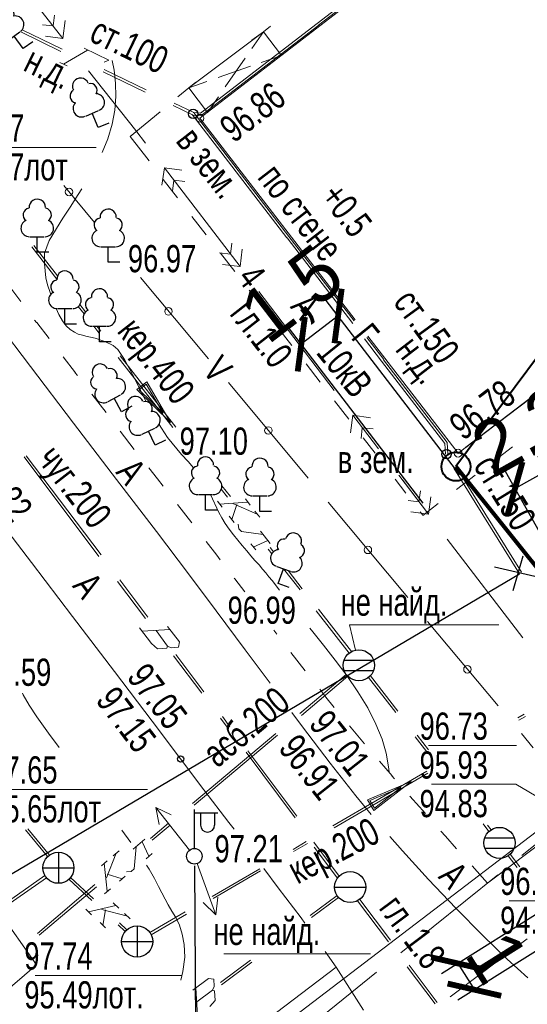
# Model space of a CAD drawing. Extents: x 471 to 2200, y -626 to -216.
# Tile 4 of 11: x 552 to 584, y -392 to -329. Entities that reach past the tile are written whole.
import ezdxf

# ---------------------------------------------------------------- set-up
doc = ezdxf.new("R2010")
doc.units = 0
doc.header["$MEASUREMENT"] = 0
doc.linetypes.add('CONTI', pattern=[0])
for name, color, linetype in [('G', 5, 'Continuous'), ('GORIZDEFAULT', 32, 'CONTI'), ('LAYER1', 7, 'Continuous'), ('NAD_MDEFAULT', 7, 'CONTI'), ('PI_OTDEFAULT', 172, 'CONTI'), ('PI_STDEFAULT', 6, 'CONTI'), ('SIT_LDEFAULT', 7, 'CONTI'), ('USLZNDEFAULT', 7, 'CONTI')]:
    doc.layers.add(name, color=color, linetype=linetype)
doc.styles.add('SHRFT', font='TXT', dxfattribs={"width": 0.75})
doc.dimstyles.new('111', dxfattribs={"dimtxt": 3.5, "dimasz": 2.5, "dimexe": 1.25, "dimexo": 0.625, "dimtad": 1, "dimtoh": 1, "dimdec": 1, "dimlfac": 0.5, "dimrnd": 0.1, "dimdsep": 46, "dimlunit": 6, "dimtxsty": 'Standard', "dimblk": 'ARCHTICK', "dimcen": 2.5, "dimadec": 0, "dimazin": 0, "dimtfac": 1, "dimtdec": 1, "dimtmove": 0, "dimatfit": 3, "dimfxl": 1, "dimtolj": 1, "dimtzin": 0, "dimarcsym": 0})

# ---------------------------------------------------------------- blocks, each defined once
blk = doc.blocks.new('BL_50')
at = {"color": 0}
for p, q in [((0, 1), (0, -1)), ((-1, 0), (1, 0))]:
    blk.add_line(p, q, dxfattribs=at)
blk.add_circle((0, 0), 1, dxfattribs=at)
blk = doc.blocks.new('BL_33')
at = {"color": 0}
for p, q in [((0, 0.5), (0, 3)), ((0, 2.8), (1.5, 2.8)), ((0.4, 2.8), (0.4, 2)), ((1.3, 2.8), (1.3, 2))]:
    blk.add_line(p, q, dxfattribs=at)
for radius in [0.5, 0]:
    blk.add_circle((0, 0), radius, dxfattribs=at)
blk.add_arc((0.85, 2), 0.45, 180, 0, dxfattribs=at)
blk = doc.blocks.new('BL_51')
at = {"color": 0}
for p, q in [((-0.94, 0.33), (0.94, 0.33)), ((-0.94, -0.33), (0.94, -0.33))]:
    blk.add_line(p, q, dxfattribs=at)
blk.add_circle((0, 0), 1, dxfattribs=at)
blk = doc.blocks.new('BL_118')
at = {"color": 0}
blk.add_circle((0, 0), 0.2, dxfattribs=at)
blk = doc.blocks.new('BL_104')
at = {"color": 0}
for p, q in [((-0.45, 1), (0.45, 1)), ((0, 0), (0, 1)), ((0.75, 0), (0, 0))]:
    blk.add_line(p, q, dxfattribs=at)
for centre, radius, start, end in [((0, 2.9), 0.52, 358, 185), ((-0.47, 2.4), 0.44, 100, 235), ((0.47, 2.4), 0.44, 305, 80), ((-0.5, 1.55), 0.55, 115, 270), ((0.5, 1.55), 0.55, 270, 65)]:
    blk.add_arc(centre, radius, start, end, dxfattribs=at)
blk = doc.blocks.new('BL_160')
at = {"color": 0}
blk.add_circle((0, 0), 0.3, dxfattribs=at)
blk = doc.blocks.new('BL_49')
at = {"color": 0}
blk.add_line((-1, 0), (1, 0), dxfattribs=at)
blk.add_circle((0, 0), 1, dxfattribs=at)
blk = doc.blocks.new('_ArchTick')
at = {"layer": 'LAYER1', "color": 0, "const_width": 0.15}
blk.add_lwpolyline([(-0.5, -0.5), (0.5, 0.5)], dxfattribs=at)
blk = doc.blocks.new('*D41')
at = {"layer": 'Defpoints', "color": 0, "linetype": 'Continuous'}
for p in [(593.976, -380.918), (595.036, -382.605), (581.003, -391.42)]:
    blk.add_point(p, dxfattribs=at)
at = {"layer": 'G', "color": 0, "linetype": 'Continuous', "lineweight": -2}
for p, q in [((593.447, -381.25), (578.885, -390.397)), ((594.507, -382.938), (579.945, -392.085)), ((579.943, -389.732), (581.003, -391.42))]:
    blk.add_line(p, q, dxfattribs=at)
at = {"layer": 'G', "color": 0, "linetype": 'Continuous', "lineweight": -2, "xscale": 2.5, "yscale": 2.5, "zscale": 2.5}
for p, rotation in [((579.943, -389.732), 122.133785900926), ((581.003, -391.42), 302.133785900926)]:
    blk.add_blockref('_ArchTick', p, dxfattribs=dict(at, rotation=rotation))
at = {"layer": 'G', "color": 0, "linetype": 'Continuous', "lineweight": 30, "insert": (582.485, -389.313), "char_height": 3.5, "attachment_point": 5, "rotation": 302.13379}
blk.add_mtext('\\A1;1', dxfattribs=at)
blk = doc.blocks.new('*D42')
at = {"layer": 'Defpoints', "color": 0, "linetype": 'Continuous'}
for p in [(583.617, -359.182), (593.895, -368.14), (589.888, -370.383)]:
    blk.add_point(p, dxfattribs=at)
at = {"layer": 'G', "color": 0, "linetype": 'Continuous', "lineweight": -2}
for p, q in [((593.59, -367.595), (587.014, -355.848)), ((587.625, -356.939), (583.617, -359.182)), ((589.582, -369.838), (583.006, -358.091))]:
    blk.add_line(p, q, dxfattribs=at)
at = {"layer": 'G', "color": 0, "linetype": 'Continuous', "lineweight": -2, "xscale": 2.5, "yscale": 2.5, "zscale": 2.5}
for p, rotation in [((587.625, -356.939), 29.24081168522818), ((583.617, -359.182), 209.2408116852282)]:
    blk.add_blockref('_ArchTick', p, dxfattribs=dict(at, rotation=rotation))
at = {"layer": 'G', "color": 0, "linetype": 'Continuous', "lineweight": 30, "insert": (584.318, -355.734), "char_height": 3.5, "attachment_point": 5, "rotation": 29.24081}
blk.add_mtext('\\A1;2,3', dxfattribs=at)
blk = doc.blocks.new('*D43')
at = {"layer": 'Defpoints', "color": 0, "linetype": 'Continuous'}
for p in [(569.871, -349.912), (580.45, -358.804), (578.083, -360.619)]:
    blk.add_point(p, dxfattribs=at)
at = {"layer": 'G', "color": 0, "linetype": 'Continuous', "lineweight": -2}
for p, q in [((580.07, -358.308), (571.478, -347.104)), ((572.239, -348.096), (569.871, -349.912)), ((577.702, -360.123), (569.11, -348.92))]:
    blk.add_line(p, q, dxfattribs=at)
at = {"layer": 'G', "color": 0, "linetype": 'Continuous', "lineweight": -2, "xscale": 2.5, "yscale": 2.5, "zscale": 2.5}
for p, rotation in [((572.239, -348.096), 37.48490399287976), ((569.871, -349.912), 217.4849039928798)]:
    blk.add_blockref('_ArchTick', p, dxfattribs=dict(at, rotation=rotation))
at = {"layer": 'G', "color": 0, "linetype": 'Continuous', "lineweight": 30, "insert": (569.432, -346.888), "char_height": 3.5, "attachment_point": 5, "rotation": 37.4849}
blk.add_mtext('\\A1;1,5', dxfattribs=at)
blk = doc.blocks.new('*D44')
at = {"layer": 'Defpoints', "color": 0, "linetype": 'Continuous'}
for p in [(562.995, -382.84), (595.036, -382.605), (563.149, -403.873)]:
    blk.add_point(p, dxfattribs=at)
at = {"layer": 'G', "color": 0, "linetype": 'Continuous', "lineweight": -2}
for p, q in [((563, -383.465), (563.158, -405.123)), ((595.041, -383.23), (595.199, -404.889)), ((595.19, -403.639), (563.149, -403.873))]:
    blk.add_line(p, q, dxfattribs=at)
at = {"layer": 'G', "color": 0, "linetype": 'Continuous', "lineweight": -2, "xscale": 2.5, "yscale": 2.5, "zscale": 2.5}
for p, rotation in [((563.149, -403.873), 180.4191801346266), ((595.19, -403.639), 0.4191801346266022)]:
    blk.add_blockref('_ArchTick', p, dxfattribs=dict(at, rotation=rotation))
at = {"layer": 'G', "color": 0, "linetype": 'Continuous', "lineweight": 30, "insert": (579.152, -401.381), "char_height": 3.5, "attachment_point": 5, "rotation": 0.41918}
blk.add_mtext('\\A1;16', dxfattribs=at)
blk = doc.blocks.new('*D46')
at = {"layer": 'Defpoints', "color": 0, "linetype": 'Continuous'}
for p in [(595.036, -382.605), (622.916, -403.078), (573.606, -411.789)]:
    blk.add_point(p, dxfattribs=at)
at = {"layer": 'G', "color": 0, "linetype": 'Continuous', "lineweight": -2}
for p, q in [((595.54, -382.975), (623.924, -403.818)), ((601.486, -432.262), (622.916, -403.078)), ((574.11, -412.159), (602.494, -433.002))]:
    blk.add_line(p, q, dxfattribs=at)
at = {"layer": 'G', "color": 0, "linetype": 'Continuous', "lineweight": -2, "xscale": 2.5, "yscale": 2.5, "zscale": 2.5}
for p, rotation in [((622.916, -403.078), 53.70923580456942), ((601.486, -432.262), 233.7092358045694)]:
    blk.add_blockref('_ArchTick', p, dxfattribs=dict(at, rotation=rotation))
at = {"layer": 'G', "color": 0, "linetype": 'Continuous', "lineweight": 30, "insert": (610.052, -416.092), "char_height": 3.5, "attachment_point": 5, "rotation": 53.70924}
blk.add_mtext('\\A1;18,1', dxfattribs=at)
blk = doc.blocks.new('*D47')
at = {"layer": 'Defpoints', "color": 0, "linetype": 'Continuous'}
for p in [(601.036, -340.809), (579.955, -356.92), (598.045, -380.59)]:
    blk.add_point(p, dxfattribs=at)
at = {"layer": 'G', "color": 0, "linetype": 'Continuous', "lineweight": -2}
for p, q in [((580.452, -356.54), (602.029, -340.05)), ((619.126, -364.48), (601.036, -340.809)), ((598.541, -380.211), (620.119, -363.721))]:
    blk.add_line(p, q, dxfattribs=at)
at = {"layer": 'G', "color": 0, "linetype": 'Continuous', "lineweight": -2, "xscale": 2.5, "yscale": 2.5, "zscale": 2.5}
for p, rotation in [((601.036, -340.809), 127.387962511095), ((619.126, -364.48), 307.387962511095)]:
    blk.add_blockref('_ArchTick', p, dxfattribs=dict(at, rotation=rotation))
at = {"layer": 'G', "color": 0, "linetype": 'Continuous', "lineweight": 30, "insert": (612.2, -351.025), "char_height": 3.5, "attachment_point": 5, "rotation": 307.38796}
blk.add_mtext('\\A1;14,9', dxfattribs=at)

msp = doc.modelspace()

# ---------------------------------------------------------------- linework, layer by layer
at = {"color": 34, "lineweight": 0}
for p, q in [((559.3, -352.83), (559.93, -352.337)), ((559.448, -352.841), (559.905, -352.484)), ((559.905, -352.484), (560.994, -354.349)), ((559.93, -352.337), (561.462, -354.948)), ((561.462, -354.948), (559.3, -352.83)), ((560.994, -354.349), (559.448, -352.841)), ((574.137, -379.202), (576.932, -378.041)), ((574.137, -379.202), (576.233, -378.331)), ((574.278, -379.247), (576.275, -378.423)), ((576.932, -378.041), (574.538, -379.893)), ((576.275, -378.423), (574.57, -379.748)), ((574.538, -379.893), (574.137, -379.202)), ((574.57, -379.748), (574.278, -379.247))]:
    msp.add_line(p, q, dxfattribs=at)
at = {"layer": 'G', "linetype": 'Continuous', "lineweight": 40}
msp.add_line((610.911, -315.898), (579.815, -357.78), dxfattribs=at)
at = {"layer": 'G', "linetype": 'Continuous', "lineweight": 80}
msp.add_line((579.815, -357.78), (598.045, -380.59), dxfattribs=at)
at = {"layer": 'G', "linetype": 'Continuous'}
for p, q in [((583.503, -365.755), (584.139, -363.523)), ((528.591, -397.36), (583.895, -364.68)), ((582.293, -364.237), (585.163, -364.884))]:
    msp.add_line(p, q, dxfattribs=at)
at = {"layer": 'G', "linetype": 'Continuous', "lineweight": 40}
msp.add_circle((579.815, -357.78), 0.927, dxfattribs=at)
at = {"layer": 'GORIZDEFAULT', "color": 32, "lineweight": 0}
for points in [[(557.066, -337.575), (557.435, -336.7), (557.715, -335.76), (557.875, -334.86), (557.955, -333.98), (557.915, -333.12), (557.835, -332.28), (557.718, -331.677)], [(553.758, -346.712), (553.715, -346.58), (553.555, -346.1), (553.435, -345.64), (553.352, -344.733), (553.366, -344.06), (553.652, -343.239), (554.535, -341.8), (555.015, -341.1), (555.535, -340.28), (555.76, -339.921)], [(559.891, -353.596), (559.575, -352.98), (559.195, -352.18), (558.503, -350.889), (558.075, -350.248), (557.784, -349.995), (557.231, -349.729), (556.608, -349.522), (556.015, -349.4), (555.795, -349.34), (555.535, -349.26), (555.295, -349.14), (555.015, -348.96), (554.755, -348.72), (554.515, -348.4), (554.275, -348), (554.1, -347.615)], [(562.951, -357.853), (562.595, -357.46), (562.175, -357), (561.275, -355.9), (560.875, -355.32), (560.725, -355.067)], [(568.48, -365.72), (567.995, -365.1), (567.795, -364.86), (567.595, -364.62), (567.375, -364.38), (567.155, -364.1), (566.895, -363.82), (566.635, -363.52), (566.375, -363.2), (566.075, -362.86), (565.795, -362.52), (565.515, -362.16), (565.235, -361.8), (564.975, -361.44), (564.755, -361.08), (564.575, -360.74), (564.044, -359.58)], [(575.515, -377.42), (575.475, -377.08), (575.335, -376.22), (575.075, -375.3), (574.675, -374.34), (574.155, -373.3), (573.515, -372.26), (572.795, -371.22), (572.055, -370.22), (571.295, -369.26), (570.615, -368.4), (570.419, -368.165)], [(554.295, -375.852), (553.615, -374.92), (552.875, -373.88), (552.375, -373.12), (551.995, -372.46), (551.946, -372.361)], [(558.921, -381.951), (558.342, -381.158)], [(562.136, -390.817), (562.255, -390.26), (562.375, -389.32), (562.335, -388.52), (562.215, -387.84), (562.035, -387.28), (561.795, -386.78), (561.555, -386.36), (561.315, -385.96), (561.115, -385.6), (560.915, -385.2), (560.695, -384.78), (560.435, -384.28), (560.095, -383.68), (559.929, -383.42)]]:
    msp.add_lwpolyline(points, dxfattribs=at)
at = {"layer": 'NAD_MDEFAULT', "color": 7, "lineweight": 0}
for p, q in [((548.446, -337.255), (556.675, -337.255)), ((573.351, -369.585), (572.974, -367.948)), ((572.974, -367.948), (582.584, -367.948)), ((578.059, -375.721), (583.708, -375.721)), ((550.444, -378.537), (559.986, -378.537)), ((578.25, -378.201), (583.676, -378.201)), ((583.676, -378.201), (586.297, -379.767)), ((583.23, -385.702), (592.861, -385.702)), ((564.89, -389.12), (574.318, -389.12)), ((552.755, -390.501), (562.155, -390.501))]:
    msp.add_line(p, q, dxfattribs=at)
at = {"layer": 'PI_STDEFAULT', "color": 7, "lineweight": 0}
for centre in [(563.355, -335.38), (579.955, -356.92)]:
    msp.add_circle(centre, 0.25, dxfattribs=at)
for p in [(563.355, -335.38), (579.955, -356.92)]:
    msp.add_point(p, dxfattribs=at)
at = {"layer": 'SIT_LDEFAULT', "color": 7, "lineweight": 0}
for p, q in [((552.005, -327.03), (554.542, -330.243)), ((570.895, -329.28), (573.555, -327.231)), ((570.975, -329.4), (573.656, -327.34)), ((563.355, -335.38), (573.69, -327.414)), ((553.922, -329.443), (554.002, -328.743)), ((554.682, -329.103), (554.542, -330.243)), ((551.828, -329.834), (554.415, -331.08)), ((551.915, -329.698), (554.495, -330.94)), ((553.222, -329.363), (553.922, -329.443)), ((562.635, -333.42), (567.435, -329.82)), ((563.395, -335.06), (570.895, -329.28)), ((563.435, -335.2), (570.995, -329.4)), ((566.684, -330.905), (567.435, -329.82)), ((567.435, -329.82), (566.695, -330.36)), ((567.895, -329.46), (567.435, -329.82)), ((567.435, -329.82), (568.595, -331.34)), ((554.542, -330.243), (553.422, -330.103)), ((556.135, -331), (554.575, -331.9)), ((555.915, -330.88), (557.495, -331.64)), ((557.495, -331.64), (557.195, -331.78)), ((564.983, -333.363), (566.262, -331.514)), ((568.595, -331.34), (567.292, -331.795)), ((554.355, -331.8), (554.815, -332.02)), ((556.196, -332.323), (559.235, -336.16)), ((557.135, -332.4), (559.835, -333.7)), ((557.195, -332.24), (559.895, -333.56)), ((566.611, -332.032), (564.533, -332.758)), ((563.804, -333.012), (562.635, -333.42)), ((562.635, -333.42), (561.935, -334)), ((563.095, -333.06), (562.635, -333.42)), ((563.835, -335.02), (562.635, -333.42)), ((563.835, -335.02), (564.544, -333.996)), ((561.635, -334.56), (562.875, -335.16)), ((561.695, -334.42), (562.955, -335.02)), ((560.795, -334.96), (558.872, -336.551)), ((562.855, -335.14), (568.935, -343.08)), ((562.915, -335.02), (563.395, -335.06)), ((562.915, -335.18), (563.435, -335.22)), ((562.975, -335.06), (569.075, -342.98)), ((573.34, -348.337), (563.355, -335.38)), ((559.235, -336.16), (559.855, -336.98)), ((607.995, -335.64), (579.955, -356.92)), ((558.872, -336.551), (560.095, -338.12)), ((561.075, -338.56), (560.915, -339.68)), ((561.075, -338.56), (560.915, -339.68)), ((561.075, -338.56), (565.935, -344.92)), ((562.195, -338.72), (561.075, -338.56)), ((562.195, -338.72), (561.075, -338.56)), ((560.995, -339.32), (561.915, -340.5)), ((561.595, -340.06), (561.675, -339.36)), ((561.675, -339.36), (562.375, -339.44)), ((554.596, -339.703), (556.576, -342.078)), ((562.835, -341.7), (563.755, -342.88)), ((568.955, -343.06), (573.178, -348.574)), ((569.075, -342.98), (573.261, -348.415)), ((565.315, -344.12), (565.415, -343.42)), ((566.075, -343.8), (565.935, -344.92)), ((566.075, -343.8), (565.935, -344.92)), ((564.615, -344.04), (565.315, -344.12)), ((564.675, -344.06), (565.595, -345.24)), ((565.935, -344.92), (564.795, -344.78)), ((565.935, -344.92), (564.795, -344.78)), ((559.532, -345.628), (563.895, -350.86)), ((551.835, -347.16), (550.935, -345.96)), ((566.515, -346.44), (567.435, -347.62)), ((567.135, -346.52), (571.995, -352.88)), ((567.135, -346.52), (571.995, -352.88)), ((549.955, -348.06), (552.455, -351.34)), ((552.835, -348.52), (552.715, -348.36)), ((553.655, -349.54), (552.875, -348.52)), ((568.335, -348.82), (569.255, -350)), ((574.076, -349.473), (575.175, -350.9)), ((579.955, -356.92), (574.16, -349.4)), ((573.944, -349.574), (575.035, -351)), ((555.355, -351.76), (554.555, -350.72)), ((552.455, -351.34), (555.215, -354.98)), ((570.175, -351.18), (571.095, -352.36)), ((575.035, -351), (579.095, -356.3)), ((575.155, -350.92), (579.255, -356.24)), ((555.475, -351.92), (555.335, -351.76)), ((565.195, -352.38), (570.315, -358.52)), ((557.315, -354.3), (556.395, -353.12)), ((572.015, -353.56), (572.935, -354.74)), ((573.195, -354.48), (573.035, -355.6)), ((573.195, -354.48), (573.035, -355.6)), ((573.195, -354.48), (574.839, -356.631)), ((574.315, -354.64), (573.195, -354.48)), ((574.315, -354.64), (573.195, -354.48)), ((555.215, -354.98), (557.995, -358.62)), ((559.135, -356.68), (558.215, -355.5)), ((573.715, -355.98), (573.795, -355.28)), ((573.795, -355.28), (574.495, -355.36)), ((573.855, -355.94), (574.613, -356.912)), ((579.095, -356.3), (579.135, -356.98)), ((579.255, -356.24), (579.295, -356.98)), ((582.255, -357.44), (583.455, -356.52)), ((560.615, -358.56), (560.075, -357.86)), ((576.141, -358.335), (578.055, -360.84)), ((579.675, -357.88), (583.895, -364.68)), ((579.815, -357.78), (584.035, -364.58)), ((579.855, -359.26), (581.055, -358.34)), ((557.995, -358.62), (560.555, -361.96)), ((560.995, -359.04), (560.615, -358.56)), ((575.908, -358.598), (576.595, -359.48)), ((576.377, -358.643), (578.055, -360.84)), ((577.435, -360.04), (577.535, -359.34)), ((562.835, -361.4), (561.915, -360.22)), ((564.478, -359.999), (564.778, -360.399)), ((566.418, -360.059), (564.618, -360.199)), ((565.718, -360.219), (565.398, -361.179)), ((567.038, -360.839), (565.478, -360.159)), ((566.278, -359.859), (566.578, -360.259)), ((571.595, -360.06), (576.715, -366.2)), ((576.735, -359.96), (577.435, -360.04)), ((577.695, -360.92), (578.675, -360.16)), ((578.195, -359.72), (578.055, -360.84)), ((578.195, -359.72), (578.055, -360.84)), ((566.878, -360.639), (567.198, -361.039)), ((578.055, -360.84), (576.915, -360.7)), ((578.055, -360.84), (576.915, -360.7)), ((577.515, -360.68), (577.695, -360.9)), ((552.515, -363.94), (550.235, -360.96)), ((565.558, -361.379), (565.238, -360.979)), ((565.818, -361.479), (565.858, -361.779)), ((560.555, -361.96), (562.615, -364.68)), ((565.858, -361.779), (566.018, -361.959)), ((566.018, -361.959), (567.418, -362.139)), ((567.258, -361.939), (567.878, -362.719)), ((564.435, -363.48), (563.755, -362.6)), ((566.618, -362.759), (566.938, -363.139)), ((567.718, -362.539), (566.778, -362.959)), ((579.255, -362.44), (584.115, -368.8)), ((579.255, -362.44), (584.115, -368.8)), ((555.155, -367.42), (552.515, -363.94)), ((564.655, -363.78), (564.435, -363.48)), ((562.615, -364.68), (564.395, -367.06)), ((565.595, -365), (565.555, -364.96)), ((566.234, -365.842), (565.595, -365)), ((564.395, -367.06), (566.255, -369.56)), ((557.855, -370.96), (555.155, -367.42)), ((577.995, -367.74), (582.526, -373.173)), ((560.235, -369.16), (559.475, -368.16)), ((561.435, -368.26), (559.635, -368.36)), ((561.275, -369.32), (560.535, -368.32)), ((561.275, -368.06), (562.035, -369.06)), ((568.295, -368.56), (568.105, -368.31)), ((562.035, -369.06), (561.975, -369.4)), ((560.615, -369.5), (560.235, -369.16)), ((561.235, -369.46), (560.615, -369.5)), ((561.275, -369.32), (561.235, -369.46)), ((561.515, -369.44), (561.275, -369.32)), ((561.975, -369.4), (561.515, -369.44)), ((566.255, -369.56), (567.86, -371.716)), ((570.115, -370.92), (569.195, -369.74)), ((560.275, -374.16), (557.855, -370.96)), ((571.455, -372.6), (571.055, -372.1)), ((571.995, -373.28), (571.455, -372.6)), ((562.115, -376.58), (560.275, -374.16)), ((569.266, -373.598), (569.955, -374.52)), ((552.835, -389.82), (542.175, -374.58)), ((569.955, -374.52), (571.735, -376.86)), ((573.935, -375.6), (572.975, -374.46)), ((584.028, -374.955), (584.785, -375.864)), ((563.615, -378.56), (562.115, -376.58)), ((575.715, -377.66), (574.895, -376.72)), ((571.735, -376.86), (573.375, -378.96)), ((575.875, -377.86), (575.695, -377.66)), ((565.215, -380.66), (563.615, -378.56)), ((573.375, -378.96), (574.356, -380.152)), ((577.475, -379.66), (576.855, -378.98)), ((562.675, -382.44), (560.515, -379.7)), ((560.515, -379.7), (560.735, -380.8)), ((561.515, -380.18), (560.515, -379.7)), ((577.855, -380.08), (577.475, -379.66)), ((565.546, -381.093), (565.215, -380.66)), ((586.51, -381.044), (581.855, -384.58)), ((586.377, -380.908), (584.055, -382.78)), ((559.056, -382.39), (559.816, -381.75)), ((575.568, -381.566), (576.375, -382.48)), ((579.135, -381.54), (578.855, -381.22)), ((579.855, -382.36), (579.135, -381.54)), ((559.116, -383.65), (559.256, -382.23)), ((559.636, -381.91), (560.076, -382.83)), ((557.976, -382.65), (557.336, -384.23)), ((557.776, -382.81), (558.156, -382.49)), ((559.896, -383.01), (560.276, -382.67)), ((576.375, -382.48), (578.055, -384.34)), ((557.016, -383.45), (557.396, -383.13)), ((557.196, -383.29), (557.396, -385.09)), ((558.936, -383.81), (559.116, -383.65)), ((563.175, -383.3), (564.375, -386.6)), ((568.395, -384.86), (567.471, -383.627)), ((581.495, -384.18), (580.855, -383.46)), ((557.396, -383.99), (558.356, -384.29)), ((558.556, -384.13), (558.176, -384.45)), ((558.636, -383.85), (558.936, -383.81)), ((582.515, -384.04), (576.275, -389.06)), ((581.855, -384.58), (581.495, -384.18)), ((557.216, -385.25), (557.596, -384.93)), ((569.855, -386.8), (568.395, -384.86)), ((578.055, -384.34), (579.815, -386.18)), ((564.375, -386.6), (564.495, -385.48)), ((557.949, -386.002), (556.189, -386.422)), ((557.769, -385.842), (558.129, -386.182)), ((563.555, -385.82), (564.375, -386.6)), ((579.815, -386.18), (581.535, -387.94)), ((556.009, -386.242), (556.389, -386.602)), ((558.689, -386.702), (557.049, -386.262)), ((557.289, -386.282), (557.109, -387.282)), ((558.509, -386.522), (558.869, -386.862)), ((570.108, -387.149), (569.855, -386.8)), ((557.289, -387.442), (556.929, -387.102)), ((581.535, -387.94), (583.115, -389.46)), ((584.394, -388.149), (579.455, -391.88)), ((572.115, -389.98), (571.415, -388.971)), ((548.315, -393.7), (552.835, -389.82)), ((572.115, -389.98), (555.195, -402.76)), ((572.975, -391.32), (572.115, -389.98)), ((583.115, -389.46), (584.435, -390.66)), ((574.715, -390.3), (568.475, -395.32)), ((562.895, -391.45), (563.895, -390.71)), ((563.895, -390.71), (564.255, -390.75)), ((564.275, -391.21), (564.155, -391.45)), ((564.255, -390.75), (564.275, -391.21)), ((563.095, -391.31), (563.195, -393.11)), ((564.155, -391.45), (563.155, -392.21)), ((564.155, -391.45), (564.295, -391.49)), ((564.295, -391.49), (564.335, -392.11)), ((573.875, -392.74), (572.975, -391.32)), ((564.335, -392.11), (563.995, -392.51))]:
    msp.add_line(p, q, dxfattribs=at)
at = {"layer": 'SIT_LDEFAULT', "color": 1, "lineweight": 0}
msp.add_line((646.295, -334.54), (531.655, -421.92), dxfattribs=at)
at = {"layer": 'SIT_LDEFAULT', "color": 34, "lineweight": 0}
for p, q in [((552.535, -343.66), (554.15, -345.724)), ((552.675, -343.56), (554.198, -345.514)), ((555.532, -347.489), (555.903, -347.964)), ((555.639, -347.365), (556, -347.828)), ((556.527, -348.76), (556.855, -349.18)), ((556.726, -348.76), (556.975, -349.08)), ((558.095, -350.76), (561.614, -355.277)), ((558.215, -350.66), (561.804, -355.246)), ((564.725, -359.237), (565.128, -359.755)), ((564.765, -359.021), (565.31, -359.713)), ((567.731, -363.094), (567.969, -363.396)), ((567.875, -362.979), (568.087, -363.254)), ((568.726, -364.356), (569.796, -365.714)), ((569.021, -364.461), (569.938, -365.648)), ((570.832, -367.053), (572.959, -369.772)), ((570.969, -366.945), (573.1, -369.68)), ((569.775, -373.66), (572.766, -371.147)), ((569.875, -373.78), (572.867, -371.266)), ((574.192, -371.347), (575.955, -373.6)), ((574.312, -371.236), (576.075, -373.5)), ((583.791, -373.935), (584.198, -373.695)), ((583.865, -374.09), (584.286, -373.845)), ((562.875, -379.44), (568.235, -374.94)), ((562.975, -379.56), (568.335, -375.06)), ((577.195, -375.16), (577.946, -376.124)), ((577.315, -375.06), (578.047, -375.995)), ((571.895, -380.88), (577.935, -377.36)), ((571.975, -381.02), (578.015, -377.5)), ((552.131, -381.144), (553.556, -382.865)), ((552.283, -381.083), (553.675, -382.765)), ((560.185, -381.69), (561.335, -380.72)), ((560.285, -381.81), (561.435, -380.84)), ((581.558, -380.76), (581.936, -381.246)), ((581.84, -380.842), (582.073, -381.14)), ((569.343, -382.395), (570.195, -381.9)), ((569.378, -382.544), (570.275, -382.02)), ((583.173, -382.81), (583.763, -383.56)), ((583.293, -382.715), (583.933, -383.528)), ((564.135, -385.42), (567.201, -383.639)), ((547.65, -388.084), (553.39, -384.084)), ((547.73, -388.224), (553.49, -384.224)), ((554.934, -384.314), (556.405, -385.688)), ((555.036, -384.204), (556.512, -385.572)), ((564.215, -385.56), (567.258, -383.783)), ((552.915, -387.8), (556.598, -384.666)), ((553.015, -387.92), (556.713, -384.801)), ((560.138, -387.751), (562.415, -386.42)), ((560.219, -387.891), (562.495, -386.56)), ((558.107, -387.251), (558.555, -387.67)), ((558.19, -387.127), (558.661, -387.564))]:
    msp.add_line(p, q, dxfattribs=at)
at = {"layer": 'SIT_LDEFAULT', "color": 3, "lineweight": 0}
for p, q in [((552.175, -357.08), (556.995, -363.46)), ((552.055, -357.16), (556.855, -363.56)), ((558.055, -365.16), (559.855, -367.56)), ((558.195, -365.06), (559.995, -367.46)), ((561.655, -369.96), (563.475, -372.36)), ((561.795, -369.86), (563.595, -372.26)), ((564.675, -373.96), (565.167, -374.616)), ((564.795, -373.86), (565.286, -374.514)), ((566.439, -376.052), (569.595, -380.26)), ((566.322, -376.156), (569.475, -380.36)), ((570.675, -381.94), (572.306, -384.115)), ((570.698, -382.249), (572.201, -384.239)), ((570.448, -386.642), (572.172, -385.358)), ((570.538, -386.769), (572.266, -385.482)), ((573.494, -385.698), (575.475, -388.34)), ((573.628, -385.61), (575.615, -388.24)), ((564.67, -390.964), (566.595, -389.52)), ((564.751, -391.098), (566.695, -389.64)), ((576.675, -389.94), (578.475, -392.34)), ((576.815, -389.84), (578.615, -392.24))]:
    msp.add_line(p, q, dxfattribs=at)
at = {"layer": 'SIT_LDEFAULT', "color": 7, "lineweight": 0}
for centre in [(554.935, -340.12), (561.335, -347.8), (567.755, -355.46), (574.155, -363.14), (580.555, -370.82)]:
    msp.add_circle(centre, 0.24, dxfattribs=at)

# ---------------------------------------------------------------- block references
at = {"layer": 'USLZNDEFAULT', "color": 7, "lineweight": 0}
for p, rotation in [((551.995, -330.9), 36.07563144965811), ((556.815, -335.98), 23.07891824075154), ((558.315, -354.26), 28.17279697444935), ((560.475, -356.4), 25.77480307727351), ((568.395, -365.3), 340.3811910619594)]:
    msp.add_blockref('BL_104', p, dxfattribs=dict(at, rotation=rotation))
for name, p in [('BL_160', (562.915, -335.1)), ('BL_104', (552.895, -344)), ('BL_104', (557.455, -344.64)), ('BL_104', (554.675, -348.62)), ('BL_104', (556.895, -349.76)), ('BL_160', (579.215, -356.98)), ('BL_104', (563.715, -360.58)), ('BL_104', (567.215, -360.66)), ('BL_51', (573.575, -370.56)), ('BL_118', (562.115, -376.58)), ('BL_33', (562.995, -382.84)), ('BL_51', (582.615, -381.98)), ('BL_50', (554.255, -383.58)), ('BL_49', (573.015, -384.82)), ('BL_50', (559.315, -388.32))]:
    msp.add_blockref(name, p, dxfattribs=at)

# ---------------------------------------------------------------- texts
at = {"layer": 'NAD_MDEFAULT', "color": 7, "lineweight": 0, "style": 'SHRFT', "width": 0.75}
for s, rotation, p in [('ст.100', 334.36059, (556.145, -330.371)), ('н.д.', 334, (551.911, -332.271)), ('в зем.', 308, (561.744, -336.852)), ('по стене', 307.7413, (566.996, -339.198)), ('+0.5', 307.56211, (571.029, -340.431)), ('4', 307, (565.7, -345.671)), ('А', 307.74468, (569.113, -347.516)), ('ст.150', 306.09617, (575.731, -347.21)), ('гл.1.0', 308, (565.213, -347.972)), ('кер.400', 308, (557.976, -349.096)), ('Г', 309, (573.014, -349.499)), ('10кВ', 309, (570.77, -350.471)), ('н.д.', 307.59634, (575.864, -350.278)), ('V', 311, (563.453, -351.65)), ('чуг.200', 308, (552.815, -357.3)), ('А', 308, (557.895, -358.16)), ('ст.150', 301.67902, (580.896, -357.727)), ('А', 307, (555.108, -365.469)), (' 97.05', 307.19909, (558.307, -370.937)), (' 97.15', 307.19909, (556.306, -372.436)), ('асб.200', 40, (564.474, -377.204)), (' 97.01', 308.30834, (569.998, -373.981)), (' 96.91', 308.30834, (568.044, -375.54)), ('кер.200', 27.41269, (569.621, -384.663)), ('А', 311.83023, (578.621, -384.188)), ('гл. 1.8', 306.80575, (574.809, -386.179))]:
    msp.add_text(s, height=1.75, rotation=rotation, dxfattribs=at).set_placement(p)
for s, p in [(' 97.37', (547.183, -336.88)), (' 94.67лот', (547.183, -339.38)), ('в зем.', (572.215, -358.197)), (' не найд.', (571.913, -367.373)), (' 96.73', (576.988, -375.346)), (' 95.93', (576.988, -377.846)), (' 97.65', (549.319, -378.162)), (' 94.83', (576.988, -380.326)), (' 95.65лот', (549.319, -380.662)), (' 96.88', (582.171, -385.327)), (' 94.68лот.', (582.171, -387.827)), (' не найд.', (563.736, -388.545)), (' 97.74', (551.573, -390.126)), (' 95.49лот.', (551.573, -392.626))]:
    msp.add_text(s, height=1.75, dxfattribs=at).set_placement(p)
at = {"layer": 'PI_OTDEFAULT', "color": 7, "lineweight": 0, "style": 'SHRFT', "width": 0.75}
for s, rotation, p in [('96.86', 37.56761, (565.527, -337.014)), ('96.78', 37.26325, (580.284, -356.148)), ('97.32', 307.42735, (548.64, -357.998))]:
    msp.add_text(s, height=1.75, rotation=rotation, dxfattribs=at).set_placement(p)
for s, p in [('96.97', (558.725, -345.284)), ('97.10', (562.049, -357.019)), ('96.99', (565.132, -367.889)), ('97.59', (549.403, -371.879)), ('97.21', (564.293, -383.229))]:
    msp.add_text(s, height=1.75, dxfattribs=at).set_placement(p)

# ---------------------------------------------------------------- dimensions: what is measured, and where the dimension line sits
at = {"layer": 'G', "linetype": 'Continuous', "lineweight": 30}
for p1, p2, distance, picture, middle in [((598.045, -380.59), (579.955, -356.92), -26.532, '*D47', (612.2, -351.025)), ((595.036, -382.605), (562.995, -382.84), 21.034, '*D44', (579.152, -401.381)), ((573.606, -411.789), (595.036, -382.605), -34.589, '*D46', (610.052, -416.092))]:
    dim = msp.add_aligned_dim(p1=p1, p2=p2, distance=distance, dimstyle='111', dxfattribs=at)
    dim.commit()
    dim.dimension.update_dxf_attribs({"geometry": picture, "text_midpoint": middle})
for base, p1, p2, angle, picture, middle in [((569.871, -349.912), (580.45, -358.804), (578.083, -360.619), 217.4849, '*D43', (571.055, -349.004)), ((583.617, -359.182), (593.895, -368.14), (589.888, -370.383), 209.24081, '*D42', (585.621, -358.06)), ((581.003, -391.42), (593.976, -380.918), (595.036, -382.605), 302.13379, '*D41', (580.473, -390.576))]:
    dim = msp.add_linear_dim(base=base, p1=p1, p2=p2, angle=angle, dimstyle='111', dxfattribs=at)
    dim.commit()
    dim.dimension.update_dxf_attribs({"geometry": picture, "text_midpoint": middle, "dimtype": 161})

doc.saveas('drawing.dxf')
